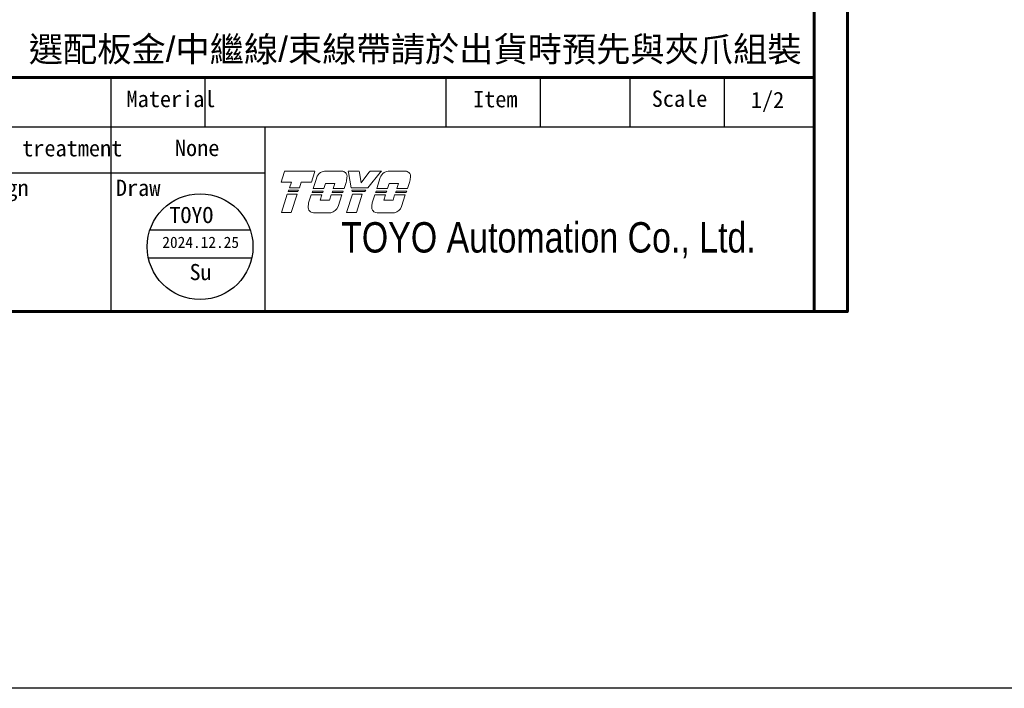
# Model space of a CAD drawing. Header units: inches. Extents: x 0 to 6721, y -3375 to 1330.
# Tile 164 of 198: x 5783 to 6019, y -1544 to -1384. Entities that reach past the tile are written whole.
import ezdxf
from ezdxf.enums import TextEntityAlignment as Align

# ---------------------------------------------------------------- set-up
doc = ezdxf.new("R2010")
doc.units = ezdxf.units.IN
doc.header["$MEASUREMENT"] = 0
doc.linetypes.add('SLD-實線', pattern=[0])
doc.layers.add('AM_0', color=7, linetype='Continuous', lineweight=30)
doc.layers.add('可見 (ISO)', color=7, linetype='Continuous', lineweight=25)
doc.layers.add('BORDER', color=7, linetype='Continuous')
doc.layers.add('圖框', color=7, linetype='SLD-實線')
doc.styles.add('SEACAD_arial_ttf', font='arial.ttf', dxfattribs={"height": 0.2})
doc.styles.get("Standard").update_dxf_attribs({"font": 'arial.ttf'})
doc.styles.add('標題欄', font='txt')

# ---------------------------------------------------------------- blocks, each defined once
blk = doc.blocks.new('A4-英文圖框-橫式')
at = {"layer": 'BORDER', "color": 123, "linetype": 'Continuous', "lineweight": 60, "ltscale": 25.4}
for p, q in [((2549.79, 183.5), (2549.79, -95.06)), ((2151.7, -57.78), (2549.79, -57.78))]:
    blk.add_line(p, q, dxfattribs=at)
at = {"layer": 'BORDER', "color": 60, "linetype": 'Continuous', "ltscale": 25.4}
for p, q in [((2437.78, -65.63), (2437.78, -57.78)), ((2452.78, -65.63), (2452.78, -57.78)), ((2491.17, -65.63), (2491.17, -57.78)), ((2506.17, -65.63), (2506.17, -57.78)), ((2520.48, -65.63), (2520.48, -57.78)), ((2535.48, -65.63), (2535.48, -57.78)), ((2151.7, -65.63), (2549.79, -65.63)), ((2437.78, -95.06), (2437.78, -65.63)), ((2462.31, -95.06), (2462.31, -65.63)), ((2364.21, -72.99), (2462.31, -72.99)), ((2364.21, -95.06), (2549.79, -95.06))]:
    blk.add_line(p, q, dxfattribs=at)
at = {"layer": 'BORDER', "color": 123, "linetype": 'Continuous', "lineweight": 60, "ltscale": 25.4}
blk.add_lwpolyline([(2151.7, 188.79), (2555.09, 188.79), (2555.09, -95.06), (2151.7, -95.06)], close=True, dxfattribs=at)
at = {"layer": '可見 (ISO)', "lineweight": 5}
for p, q in [((2464.86, -74.45), (2465.34, -72.94)), ((2465.42, -72.7), (2465.34, -72.94)), ((2465.42, -72.7), (2470.26, -72.7)), ((2470.18, -72.94), (2469.69, -74.45)), ((2470.18, -72.94), (2470.26, -72.7)), ((2471.8, -72.7), (2474.55, -72.7)), ((2475.55, -72.7), (2475.59, -72.94)), ((2475.55, -72.7), (2477.31, -72.7)), ((2476.04, -75.35), (2475.59, -72.94)), ((2477.34, -72.94), (2477.31, -72.7)), ((2477.34, -72.94), (2477.59, -74.57)), ((2477.59, -74.57), (2478.86, -72.94)), ((2480.66, -72.94), (2478.67, -75.35)), ((2479.05, -72.7), (2478.86, -72.94)), ((2479.05, -72.7), (2480.86, -72.7)), ((2480.66, -72.94), (2480.86, -72.7)), ((2481.92, -72.7), (2484.68, -72.7)), ((2466.49, -74.45), (2464.86, -74.45)), ((2466.2, -75.35), (2466.49, -74.45)), ((2468.06, -74.45), (2467.77, -75.35)), ((2469.69, -74.45), (2468.06, -74.45)), ((2469.97, -75.48), (2470.53, -73.73)), ((2471.95, -74.66), (2471.69, -75.48)), ((2473.43, -74.66), (2471.95, -74.66)), ((2473.17, -75.48), (2473.43, -74.66)), ((2475.2, -74.5), (2474.89, -75.48)), ((2480.09, -75.48), (2480.65, -73.73)), ((2482.08, -74.66), (2481.81, -75.48)), ((2483.55, -74.66), (2482.08, -74.66)), ((2483.29, -75.48), (2483.55, -74.66)), ((2485.33, -74.5), (2485.01, -75.48)), ((2464.9, -79.28), (2465.84, -76.38)), ((2465.84, -76.38), (2467.4, -76.38)), ((2465.99, -75.96), (2466.06, -75.75)), ((2467.55, -75.96), (2465.99, -75.96)), ((2466.06, -75.75), (2467.62, -75.75)), ((2467.77, -75.35), (2466.2, -75.35)), ((2467.4, -76.38), (2466.47, -79.28)), ((2467.62, -75.75), (2467.55, -75.96)), ((2469.25, -77.77), (2469.66, -76.5)), ((2469.66, -76.5), (2471.36, -76.5)), ((2469.79, -76.08), (2469.86, -75.88)), ((2471.49, -76.08), (2469.79, -76.08)), ((2469.86, -75.88), (2471.56, -75.88)), ((2471.69, -75.48), (2469.97, -75.48)), ((2471.36, -76.5), (2471.09, -77.31)), ((2471.56, -75.88), (2471.49, -76.08)), ((2472.57, -77.31), (2472.83, -76.5)), ((2472.83, -76.5), (2474.53, -76.5)), ((2472.99, -76.08), (2473.06, -75.88)), ((2474.69, -76.08), (2472.99, -76.08)), ((2473.06, -75.88), (2474.76, -75.88)), ((2474.89, -75.48), (2473.17, -75.48)), ((2474.53, -76.5), (2473.94, -78.35)), ((2474.76, -75.88), (2474.69, -76.08)), ((2475.3, -79.28), (2476.23, -76.38)), ((2478.67, -75.35), (2476.04, -75.35)), ((2476.16, -75.96), (2476.12, -75.75)), ((2476.12, -75.75), (2478.35, -75.75)), ((2478.18, -75.96), (2476.16, -75.96)), ((2476.23, -76.38), (2477.8, -76.38)), ((2477.8, -76.38), (2476.87, -79.28)), ((2478.35, -75.75), (2478.18, -75.96)), ((2479.37, -77.77), (2479.78, -76.5)), ((2479.78, -76.5), (2481.48, -76.5)), ((2479.92, -76.08), (2479.98, -75.88)), ((2481.61, -76.08), (2479.92, -76.08)), ((2479.98, -75.88), (2481.68, -75.88)), ((2481.81, -75.48), (2480.09, -75.48)), ((2481.48, -76.5), (2481.22, -77.31)), ((2481.68, -75.88), (2481.61, -76.08)), ((2482.69, -77.31), (2482.95, -76.5)), ((2482.95, -76.5), (2484.65, -76.5)), ((2483.11, -76.08), (2483.18, -75.88)), ((2484.81, -76.08), (2483.11, -76.08)), ((2483.18, -75.88), (2484.88, -75.88)), ((2485.01, -75.48), (2483.29, -75.48)), ((2484.65, -76.5), (2484.06, -78.35)), ((2484.88, -75.88), (2484.81, -76.08)), ((2471.09, -77.31), (2472.57, -77.31)), ((2481.22, -77.31), (2482.69, -77.31)), ((2466.47, -79.28), (2464.9, -79.28)), ((2472.78, -79.33), (2470.03, -79.33)), ((2476.87, -79.28), (2475.3, -79.28)), ((2482.91, -79.33), (2480.15, -79.33))]:
    blk.add_line(p, q, dxfattribs=at)
for centre, radius, start, end in [((2471.99, -74.24), 1.55, 123.3001, 160.8894), ((2474.52, -73.55), 0.85, 349.7215, 45.5037), ((2469.75, -73.08), 5.64, 345.4024, 353.6243), ((2482.12, -74.24), 1.55, 123.3001, 160.8894), ((2484.64, -73.55), 0.85, 349.7215, 45.5037), ((2479.87, -73.08), 5.64, 345.4024, 353.6243), ((2470.02, -78.48), 0.85, 172.7215, 270.3361), ((2474.81, -78.7), 5.64, 170.4732, 176.6243), ((2472.48, -77.8), 1.55, 281.1769, 339.4117), ((2484.93, -78.7), 5.64, 170.4732, 176.6243), ((2480.15, -78.48), 0.85, 172.7215, 270.3361), ((2482.61, -77.8), 1.55, 281.1769, 339.4117)]:
    blk.add_arc(centre, radius, start, end, dxfattribs=at)
for points, knots in [([(2471.14, -72.94), (2471.22, -72.89), (2471.31, -72.84), (2471.53, -72.75), (2471.66, -72.72), (2471.8, -72.7)], [0.7632588, 0.7632588, 0.7632588, 0.7632588, 0.8183582, 0.8183582, 0.8969132, 0.8969132, 0.8969132, 0.8969132]), ([(2475.11, -72.94), (2475.04, -72.87), (2474.94, -72.81), (2474.75, -72.73), (2474.65, -72.71), (2474.55, -72.7)], [0.3846511, 0.3846511, 0.3846511, 0.3846511, 0.4469665, 0.4469665, 0.5029651, 0.5029651, 0.5029651, 0.5029651]), ([(2481.26, -72.94), (2481.34, -72.89), (2481.43, -72.84), (2481.65, -72.75), (2481.79, -72.72), (2481.92, -72.7)], [0.7632591, 0.7632591, 0.7632591, 0.7632591, 0.8183584, 0.8183584, 0.8969135, 0.8969135, 0.8969135, 0.8969135]), ([(2485.23, -72.94), (2485.16, -72.87), (2485.06, -72.81), (2484.87, -72.73), (2484.77, -72.71), (2484.68, -72.7)], [0.3846512, 0.3846512, 0.3846512, 0.3846512, 0.4469719, 0.4469719, 0.5029651, 0.5029651, 0.5029651, 0.5029651])]:
    blk.add_open_spline(points, degree=3, knots=knots, dxfattribs=at)
at = {"layer": 'BORDER', "color": 7, "linetype": 'Continuous', "ltscale": 25.4, "style": 'SEACAD_arial_ttf', "width": 0.8}
blk.add_text('TOYO Automation Co., Ltd.', height=4.8353, dxfattribs=at).set_placement((2474.42, -80.83), align=Align.TOP_LEFT)
at = {"layer": '圖框', "style": '標題欄'}
for s, height, p in [(' Material', 2.605, (2438.46, -59.91)), ('Item', 2.605, (2495.44, -59.94)), ('Scale', 2.605, (2523.91, -59.86)), ('Heat treatment', 2.6053, (2414.74, -67.75)), ('Design', 2.605, (2414.01, -74.05)), ('Draw', 2.605, (2438.54, -74.05))]:
    blk.add_text(s, height=height, dxfattribs=at).set_placement(p, align=Align.TOP_LEFT)

msp = doc.modelspace()

# ---------------------------------------------------------------- linework, layer by layer
at = {"color": 1}
for p, q in [((5814.624, -1434.285), (5838.579, -1434.285)), ((5814.243, -1440.977), (5838.96, -1440.977))]:
    msp.add_line(p, q, dxfattribs=at)
at = {"color": 2}
msp.add_lwpolyline([(5316.223, 789.318), (6721.395, 789.318), (6721.395, -1543.813), (5316.223, -1543.813)], close=True, dxfattribs=at)
at = {"color": 1}
msp.add_circle((5826.601, -1438.324), 12.64, dxfattribs=at)

# ---------------------------------------------------------------- block references
at = {"xscale": 1.5, "yscale": 1.5, "zscale": 1.5}
msp.add_blockref('A4-英文圖框-橫式', (2148.678, -1311.221), dxfattribs=at)

# ---------------------------------------------------------------- texts
at = {"layer": 'AM_0', "insert": (5970.365, -1394.897), "char_height": 6, "attachment_point": 9}
msp.add_mtext_dynamic_manual_height_columns('{\\fPMingLiU|b0|i0|c136|p18;選配板金}/{\\fPMingLiU|b0|i0|c136|p18;中繼線}/{\\fPMingLiU|b0|i0|c136|p18;束線帶請於出貨時預先與夾爪組裝}', width=218.23164, gutter_width=1, heights=[0], dxfattribs=at)
at = {"layer": '圖框', "style": '標題欄'}
for s, p in [('1/2', (5958.23, -1401.324)), ('None', (5820.584, -1412.769))]:
    msp.add_text(s, height=3.9079, dxfattribs=at).set_placement(p, align=Align.TOP_LEFT)
at = {"layer": '圖框', "color": 1, "style": '標題欄'}
msp.add_text('TOYO', height=3.8509, dxfattribs=at).set_placement((5819.3, -1428.841), align=Align.TOP_LEFT)
for s, height, p in [('2024.12.25', 2.6956, (5826.746, -1437.276)), ('Su', 3.8509, (5826.731, -1444.385))]:
    msp.add_text(s, height=height, dxfattribs=at).set_placement(p, align=Align.MIDDLE_CENTER)

doc.saveas('drawing.dxf')
